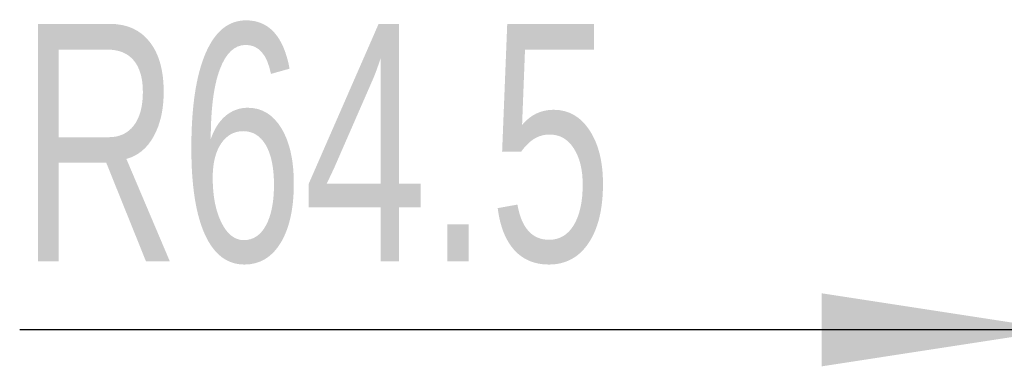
# Model space of a CAD drawing. Header units: millimetres. Extents: x 5 to 517, y 5 to 292.
# Tile 23 of 98: x 144.1 to 158.63, y 56.28 to 61.39. Entities that reach past the tile are written whole.
import ezdxf

# ---------------------------------------------------------------- set-up
doc = ezdxf.new("R2010")
doc.units = ezdxf.units.MM
doc.layers.add('图框', color=7, linetype='Continuous')
doc.styles.add('SLDTEXTSTYLE1', font='TXT', dxfattribs={"width": 0.7})
doc.dimstyles.new('SLDDIMSTYLE5', dxfattribs={"dimtxt": 3.5, "dimasz": 3.5, "dimexe": 0, "dimexo": 0.0625, "dimgap": 0.875, "dimtad": 0, "dimtih": 1, "dimtoh": 1, "dimlfac": 10, "dimrnd": 1e-09, "dimzin": 12, "dimdsep": 46, "dimtxsty": 'SLDTEXTSTYLE1', "dimsah": 1, "dimcen": 0, "dimadec": 0, "dimazin": 3, "dimtfac": 1, "dimtofl": 0, "dimtmove": 0, "dimatfit": 3, "dimfxl": 0, "dimfrac": 2, "dimtolj": 1, "dimtzin": 12, "dimarcsym": 0})

# ---------------------------------------------------------------- blocks, each defined once
blk = doc.blocks.new('_D_27')
at = {"layer": '图框'}
for p, q in [((153.356, 56.818), (144.102, 56.818)), ((159.435, 56.818), (153.356, 56.818)), ((165.885, 56.818), (159.435, 56.818))]:
    blk.add_line(p, q, dxfattribs=at)
blk.add_solid([(159.435, 56.818), (155.935, 57.356), (155.935, 56.279)], dxfattribs=at)
at = {"layer": '图框', "insert": (144.102, 61.33), "char_height": 3.5, "attachment_point": 1, "style": 'SLDTEXTSTYLE1'}
blk.add_mtext('R64.5', dxfattribs=at)

msp = doc.modelspace()

# ---------------------------------------------------------------- dimensions: what is measured, and where the dimension line sits
at = {"layer": '图框'}
dim = msp.add_radius_dim(center=(165.8846, 56.8179), mpoint=(159.4346, 56.8179), dimstyle='SLDDIMSTYLE5', dxfattribs=at)
dim.commit()
dim.dimension.update_dxf_attribs({"geometry": '_D_27', "text_midpoint": (147.9351, 58.9835), "dimtype": 164})

doc.saveas('drawing.dxf')
